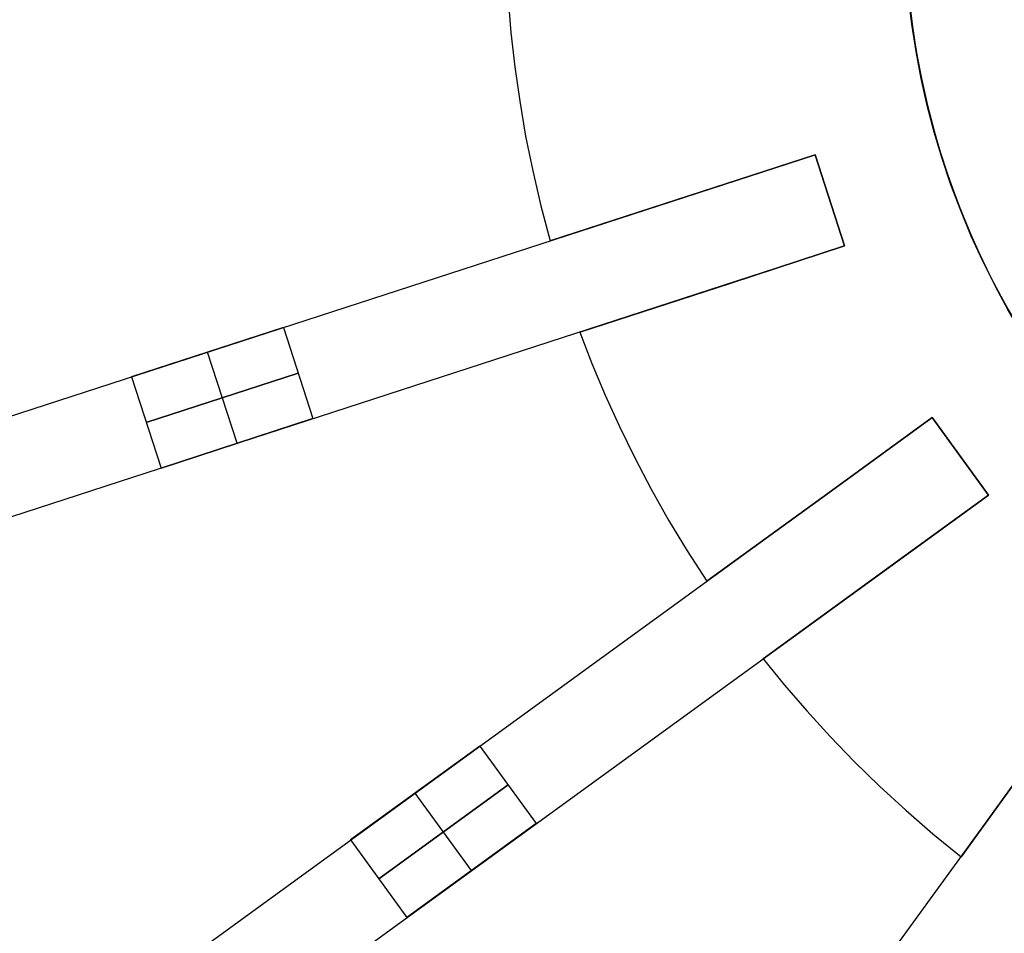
# Model space of a CAD drawing. Header units: millimetres. Extents: x 385 to 1075, y 1875 to 2565.
# Tile 4 of 21: x 519 to 642, y 2093 to 2207. Entities that reach past the tile are written whole.
import ezdxf

# ---------------------------------------------------------------- set-up
doc = ezdxf.new("R2010")
doc.units = ezdxf.units.MM

msp = doc.modelspace()

# ---------------------------------------------------------------- linework, layer by layer
at = {"extrusion": (5e-05, -7.91922e-06, 1)}
msp.add_lwpolyline([(634.91, 2250.9), (633.9, 2247.6), (633, 2244.26), (632.22, 2240.89), (631.56, 2237.5), (631.01, 2234.09), (630.58, 2230.66), (630.27, 2227.22), (630.08, 2223.77), (630.01, 2220.31), (630.06, 2216.86), (630.23, 2213.41), (630.52, 2209.96), (630.92, 2206.53), (631.45, 2203.11), (632.09, 2199.72), (632.85, 2196.35), (633.72, 2193.01), (634.71, 2189.69), (635.82, 2186.42), (637.03, 2183.19), (638.36, 2180), (639.8, 2176.85), (641.34, 2173.76), (642.99, 2170.73), (644.75, 2167.75), (646.6, 2164.83), (648.56, 2161.98), (650.61, 2159.21), (652.76, 2156.5), (655, 2153.87), (657.33, 2151.31), (659.75, 2148.84), (662.25, 2146.46), (664.83, 2144.16), (667.49, 2141.96), (670.22, 2139.84), (673.03, 2137.82), (675.9, 2135.9), (678.84, 2134.08), (681.84, 2132.37), (684.89, 2130.76), (688, 2129.25), (691.16, 2127.85), (694.37, 2126.57), (697.62, 2125.39), (700.91, 2124.33), (704.23, 2123.38), (707.59, 2122.55), (710.97, 2121.83), (714.37, 2121.23), (717.79, 2120.75), (721.23, 2120.38), (724.67, 2120.14), (728.13, 2120.02), (731.58, 2120.01), (735.04, 2120.12), (738.48, 2120.36), (741.92, 2120.71), (745.35, 2121.18), (748.75, 2121.77), (752.13, 2122.48), (755.49, 2123.3), (758.82, 2124.24), (762.11, 2125.29), (765.36, 2126.45), (768.57, 2127.73), (771.74, 2129.12), (774.85, 2130.61), (777.91, 2132.22), (780.92, 2133.92), (783.86, 2135.73), (786.74, 2137.64), (789.55, 2139.65), (792.29, 2141.76), (794.96, 2143.96), (797.55, 2146.25), (800.05, 2148.62), (802.48, 2151.09), (804.82, 2153.63), (807.06, 2156.26), (809.22, 2158.96), (811.28, 2161.73), (813.25, 2164.57), (815.11, 2167.48), (816.88, 2170.45), (818.54, 2173.48), (820.09, 2176.57), (821.54, 2179.71), (822.87, 2182.89), (824.1, 2186.12), (825.21, 2189.4), (826.21, 2192.7), (827.1, 2196.04), (827.87, 2199.41), (828.52, 2202.81), (829.06, 2206.22), (829.48, 2209.65), (829.77, 2213.09), (829.95, 2216.54), (830.01, 2220)], dxfattribs=at)
at = {"extrusion": (-5e-05, 7.91922e-06, 1)}
msp.add_lwpolyline([(829.99, 2220), (829.93, 2216.55), (829.75, 2213.1), (829.45, 2209.65), (829.03, 2206.22), (828.5, 2202.81), (827.85, 2199.42), (827.08, 2196.05), (826.19, 2192.71), (825.19, 2189.4), (824.08, 2186.13), (822.85, 2182.9), (821.51, 2179.71), (820.07, 2176.57), (818.51, 2173.49), (816.85, 2170.46), (815.09, 2167.48), (813.22, 2164.58), (811.26, 2161.73), (809.2, 2158.96), (807.04, 2156.26), (804.79, 2153.64), (802.45, 2151.09), (800.03, 2148.63), (797.52, 2146.25), (794.93, 2143.96), (792.27, 2141.76), (789.53, 2139.66), (786.72, 2137.65), (783.84, 2135.74), (780.89, 2133.93), (777.89, 2132.22), (774.83, 2130.62), (771.71, 2129.12), (768.55, 2127.73), (765.34, 2126.46), (762.08, 2125.29), (758.79, 2124.24), (755.47, 2123.3), (752.11, 2122.48), (748.73, 2121.77), (745.32, 2121.18), (741.9, 2120.71), (738.46, 2120.36), (735.01, 2120.13), (731.56, 2120.01), (728.1, 2120.02), (724.65, 2120.14), (721.2, 2120.39), (717.77, 2120.75), (714.34, 2121.23), (710.94, 2121.83), (707.56, 2122.55), (704.21, 2123.38), (700.88, 2124.33), (697.6, 2125.39), (694.35, 2126.57), (691.14, 2127.86), (687.98, 2129.25), (684.87, 2130.76), (681.81, 2132.37), (678.81, 2134.09), (675.88, 2135.91), (673, 2137.83), (670.2, 2139.85), (667.46, 2141.96), (664.81, 2144.17), (662.22, 2146.46), (659.72, 2148.85), (657.31, 2151.32), (654.98, 2153.87), (652.74, 2156.5), (650.59, 2159.21), (648.54, 2161.99), (646.58, 2164.84), (644.72, 2167.75), (642.97, 2170.73), (641.32, 2173.77), (639.78, 2176.86), (638.34, 2180), (637.01, 2183.19), (635.79, 2186.42), (634.69, 2189.7), (633.7, 2193.01), (632.83, 2196.35), (632.07, 2199.72), (631.42, 2203.12), (630.9, 2206.53), (630.49, 2209.97), (630.21, 2213.41), (630.04, 2216.86), (629.99, 2220.32), (630.06, 2223.77), (630.25, 2227.22), (630.56, 2230.66), (630.99, 2234.09), (631.53, 2237.5), (632.2, 2240.9), (632.98, 2244.26), (633.87, 2247.6), (634.88, 2250.9)], dxfattribs=at)
for points in [[(580.12, 2214), (580.35, 2209.77), (580.7, 2205.51), (581.18, 2201.21), (581.79, 2196.88), (582.54, 2192.53), (583.42, 2188.16), (584.44, 2183.78), (585.6, 2179.39)], [(580.12, 2214), (580.35, 2209.77), (580.7, 2205.51), (581.18, 2201.21), (581.79, 2196.88), (582.54, 2192.53), (583.42, 2188.16), (584.44, 2183.78), (585.6, 2179.39)], [(580.12, 2214), (580.35, 2209.77), (580.7, 2205.51), (581.18, 2201.21), (581.79, 2196.88), (582.54, 2192.53), (583.42, 2188.16), (584.44, 2183.78), (585.6, 2179.39)], [(580.12, 2214), (580.35, 2209.77), (580.7, 2205.51), (581.18, 2201.21), (581.79, 2196.88), (582.54, 2192.53), (583.42, 2188.16), (584.44, 2183.78), (585.6, 2179.39)], [(580.12, 2214), (580.35, 2209.77), (580.7, 2205.51), (581.18, 2201.21), (581.79, 2196.88), (582.54, 2192.53), (583.42, 2188.16), (584.44, 2183.78), (585.6, 2179.39)], [(580.12, 2214), (580.35, 2209.77), (580.7, 2205.51), (581.18, 2201.21), (581.79, 2196.88), (582.54, 2192.53), (583.42, 2188.16), (584.44, 2183.78), (585.6, 2179.39)], [(630.74, 2207.88), (631.22, 2204.44), (631.82, 2201.02), (632.53, 2197.63), (633.37, 2194.26), (634.32, 2190.92), (635.39, 2187.62), (636.57, 2184.35), (637.86, 2181.13), (639.27, 2177.96), (640.78, 2174.83), (642.4, 2171.76), (644.13, 2168.75)], [(400.03, 2119.1), (618.77, 2190.17)], [(618.77, 2190.17), (604.51, 2185.53)], [(604.51, 2185.53), (618.77, 2190.17)], [(618.77, 2190.17), (604.51, 2185.53)], [(604.51, 2185.53), (618.77, 2190.17)], [(622.48, 2178.76), (618.77, 2190.17)], [(618.77, 2190.17), (622.48, 2178.76)], [(618.77, 2190.17), (622.48, 2178.76)], [(618.77, 2190.17), (622.48, 2178.76)], [(622.48, 2178.76), (618.77, 2190.17)], [(604.51, 2185.53), (585.6, 2179.39)], [(585.6, 2179.39), (604.51, 2185.53)], [(604.51, 2185.53), (585.6, 2179.39)], [(585.6, 2179.39), (604.51, 2185.53)], [(403.74, 2107.68), (622.48, 2178.76)], [(608.22, 2174.12), (622.48, 2178.76)], [(622.48, 2178.76), (608.22, 2174.12)], [(608.22, 2174.12), (622.48, 2178.76)], [(622.48, 2178.76), (608.22, 2174.12)], [(589.31, 2167.98), (608.22, 2174.12)], [(608.22, 2174.12), (589.31, 2167.98)], [(589.31, 2167.98), (608.22, 2174.12)], [(608.22, 2174.12), (589.31, 2167.98)], [(552.2, 2168.54), (533.18, 2162.36)], [(533.18, 2162.36), (552.2, 2168.54)], [(552.2, 2168.54), (555.91, 2157.13)], [(552.2, 2168.54), (555.91, 2157.13)], [(589.31, 2167.98), (590.83, 2164.03), (592.49, 2160.08), (594.27, 2156.14), (596.19, 2152.22), (598.24, 2148.31), (600.43, 2144.42), (602.76, 2140.57), (605.22, 2136.76)], [(589.31, 2167.98), (590.83, 2164.03), (592.49, 2160.08), (594.27, 2156.14), (596.19, 2152.22), (598.24, 2148.31), (600.43, 2144.42), (602.76, 2140.57), (605.22, 2136.76)], [(589.31, 2167.98), (590.83, 2164.03), (592.49, 2160.08), (594.27, 2156.14), (596.19, 2152.22), (598.24, 2148.31), (600.43, 2144.42), (602.76, 2140.57), (605.22, 2136.76)], [(589.31, 2167.98), (590.83, 2164.03), (592.49, 2160.08), (594.27, 2156.14), (596.19, 2152.22), (598.24, 2148.31), (600.43, 2144.42), (602.76, 2140.57), (605.22, 2136.76)], [(589.31, 2167.98), (590.83, 2164.03), (592.49, 2160.08), (594.27, 2156.14), (596.19, 2152.22), (598.24, 2148.31), (600.43, 2144.42), (602.76, 2140.57), (605.22, 2136.76)], [(589.31, 2167.98), (590.83, 2164.03), (592.49, 2160.08), (594.27, 2156.14), (596.19, 2152.22), (598.24, 2148.31), (600.43, 2144.42), (602.76, 2140.57), (605.22, 2136.76)], [(546.4, 2154.04), (542.69, 2165.45)], [(546.4, 2154.04), (542.69, 2165.45)], [(535.03, 2156.65), (554.05, 2162.83)], [(554.05, 2162.83), (535.03, 2156.65)], [(533.18, 2162.36), (536.89, 2150.95)], [(533.18, 2162.36), (536.89, 2150.95)], [(447.36, 2022.07), (633.44, 2157.26)], [(536.89, 2150.95), (555.91, 2157.13)], [(555.91, 2157.13), (536.89, 2150.95)], [(633.44, 2157.26), (621.3, 2148.44)], [(621.3, 2148.44), (633.44, 2157.26)], [(633.44, 2157.26), (621.3, 2148.44)], [(621.3, 2148.44), (633.44, 2157.26)], [(640.49, 2147.55), (633.44, 2157.26)], [(633.44, 2157.26), (640.49, 2147.55)], [(633.44, 2157.26), (640.49, 2147.55)], [(633.44, 2157.26), (640.49, 2147.55)], [(640.49, 2147.55), (633.44, 2157.26)], [(621.3, 2148.44), (605.22, 2136.76)], [(605.22, 2136.76), (621.3, 2148.44)], [(621.3, 2148.44), (605.22, 2136.76)], [(605.22, 2136.76), (621.3, 2148.44)], [(454.42, 2012.36), (640.49, 2147.55)], [(628.35, 2138.73), (640.49, 2147.55)], [(640.49, 2147.55), (628.35, 2138.73)], [(628.35, 2138.73), (640.49, 2147.55)], [(640.49, 2147.55), (628.35, 2138.73)], [(612.27, 2127.05), (628.35, 2138.73)], [(628.35, 2138.73), (612.27, 2127.05)], [(612.27, 2127.05), (628.35, 2138.73)], [(628.35, 2138.73), (612.27, 2127.05)], [(522.36, 1944.42), (657.55, 2130.49)], [(612.27, 2127.05), (614.94, 2123.77), (617.73, 2120.52), (620.65, 2117.33), (623.68, 2114.18), (626.84, 2111.1), (630.13, 2108.08), (633.53, 2105.14), (637.05, 2102.27)], [(612.27, 2127.05), (614.94, 2123.77), (617.73, 2120.52), (620.65, 2117.33), (623.68, 2114.18), (626.84, 2111.1), (630.13, 2108.08), (633.53, 2105.14), (637.05, 2102.27)], [(612.27, 2127.05), (614.94, 2123.77), (617.73, 2120.52), (620.65, 2117.33), (623.68, 2114.18), (626.84, 2111.1), (630.13, 2108.08), (633.53, 2105.14), (637.05, 2102.27)], [(612.27, 2127.05), (614.94, 2123.77), (617.73, 2120.52), (620.65, 2117.33), (623.68, 2114.18), (626.84, 2111.1), (630.13, 2108.08), (633.53, 2105.14), (637.05, 2102.27)], [(612.27, 2127.05), (614.94, 2123.77), (617.73, 2120.52), (620.65, 2117.33), (623.68, 2114.18), (626.84, 2111.1), (630.13, 2108.08), (633.53, 2105.14), (637.05, 2102.27)], [(612.27, 2127.05), (614.94, 2123.77), (617.73, 2120.52), (620.65, 2117.33), (623.68, 2114.18), (626.84, 2111.1), (630.13, 2108.08), (633.53, 2105.14), (637.05, 2102.27)], [(648.73, 2118.35), (637.05, 2102.27)], [(637.05, 2102.27), (648.73, 2118.35)], [(648.73, 2118.35), (637.05, 2102.27)], [(637.05, 2102.27), (648.73, 2118.35)], [(576.81, 2116.11), (560.62, 2104.36)], [(560.62, 2104.36), (576.81, 2116.11)], [(576.81, 2116.11), (583.86, 2106.41)], [(576.81, 2116.11), (583.86, 2106.41)], [(564.15, 2099.5), (580.33, 2111.26)], [(580.33, 2111.26), (564.15, 2099.5)], [(575.77, 2100.53), (568.71, 2110.24)], [(575.77, 2100.53), (568.71, 2110.24)], [(567.68, 2094.65), (583.86, 2106.41)], [(583.86, 2106.41), (567.68, 2094.65)], [(560.62, 2104.36), (567.68, 2094.65)], [(560.62, 2104.36), (567.68, 2094.65)]]:
    msp.add_lwpolyline(points)
at = {"extrusion": (-0.309017, 0.951057, -2.9852e-14)}
msp.add_lwpolyline([(-1265.29, 0), (-1265.25, 2.39), (-1265.13, 4.78), (-1264.92, 7.16), (-1264.64, 9.53), (-1264.27, 11.89), (-1263.82, 14.24), (-1263.3, 16.57), (-1262.69, 18.89), (-1262.01, 21.18), (-1261.25, 23.44), (-1260.41, 25.68), (-1259.49, 27.89), (-1258.5, 30.06), (-1257.44, 32.2), (-1256.31, 34.31), (-1255.1, 36.37), (-1253.82, 38.39), (-1252.48, 40.37), (-1251.07, 42.3), (-1249.59, 44.18), (-1248.05, 46), (-1246.45, 47.78), (-1244.79, 49.5), (-1243.07, 51.16), (-1241.29, 52.76), (-1239.47, 54.3), (-1237.59, 55.78), (-1235.66, 57.19), (-1233.68, 58.53), (-1231.66, 59.81), (-1229.6, 61.02), (-1227.49, 62.15), (-1225.35, 63.22), (-1223.18, 64.2), (-1220.97, 65.12), (-1218.73, 65.96), (-1216.47, 66.72), (-1214.17, 67.4), (-1211.86, 68.01), (-1209.53, 68.54), (-1207.18, 68.98), (-1204.82, 69.35), (-1202.45, 69.63), (-1200.07, 69.84), (-1197.68, 69.96), (-1195.29, 70)], dxfattribs=at)
at = {"extrusion": (-0.309017, 0.951057, -1.49168e-15)}
msp.add_lwpolyline([(-1265.29, -244), (-1265.25, -246.39), (-1265.13, -248.78), (-1264.92, -251.16), (-1264.64, -253.53), (-1264.27, -255.89), (-1263.82, -258.24), (-1263.3, -260.57), (-1262.69, -262.89), (-1262.01, -265.18), (-1261.25, -267.44), (-1260.41, -269.68), (-1259.49, -271.89), (-1258.5, -274.06), (-1257.44, -276.2), (-1256.31, -278.31), (-1255.1, -280.37), (-1253.82, -282.39), (-1252.48, -284.37), (-1251.07, -286.3), (-1249.59, -288.18), (-1248.05, -290), (-1246.45, -291.78), (-1244.79, -293.5), (-1243.07, -295.16), (-1241.29, -296.76), (-1239.47, -298.3), (-1237.59, -299.78), (-1235.66, -301.19), (-1233.68, -302.53), (-1231.66, -303.81), (-1229.6, -305.02), (-1227.49, -306.15), (-1225.35, -307.22), (-1223.18, -308.2), (-1220.97, -309.12), (-1218.73, -309.96), (-1216.47, -310.72), (-1214.17, -311.4), (-1211.86, -312.01), (-1209.53, -312.54), (-1207.18, -312.98), (-1204.82, -313.35), (-1202.45, -313.63), (-1200.07, -313.84), (-1197.68, -313.96), (-1195.29, -314)], dxfattribs=at)
at = {"extrusion": (1, 0, 0)}
for points in [[(2190.17, -232), (2190.17, -12)], [(2184.46, -12), (2184.46, -232)], [(2179.39, -244), (2179.39, -232)], [(2179.39, -12), (2179.39, 0)], [(2178.76, -12), (2178.76, -232)], [(2167.98, -232), (2167.98, -244)], [(2167.98, -12), (2167.98, 0)], [(2157.26, -232), (2157.26, -12)], [(2152.4, -12), (2152.4, -232)], [(2147.55, -12), (2147.55, -232)], [(2136.76, -244), (2136.76, -232)], [(2136.76, -12), (2136.76, 0)], [(2127.05, -244), (2127.05, -232)], [(2127.05, -12), (2127.05, 0)], [(2102.27, -244), (2102.27, -232)], [(2102.27, -12), (2102.27, 0)]]:
    msp.add_lwpolyline(points, dxfattribs=at)
at = {"extrusion": (-0.309017, 0.951057, -6.50302e-15)}
msp.add_lwpolyline([(-1195.29, 70), (-1197.68, 69.96), (-1200.07, 69.84), (-1202.45, 69.63), (-1204.82, 69.35), (-1207.18, 68.98), (-1209.53, 68.54), (-1211.86, 68.01), (-1214.17, 67.4), (-1216.47, 66.72), (-1218.73, 65.96), (-1220.97, 65.12), (-1223.18, 64.2), (-1225.35, 63.22), (-1227.49, 62.15), (-1229.6, 61.02), (-1231.66, 59.81), (-1233.68, 58.53), (-1235.66, 57.19), (-1237.59, 55.78), (-1239.47, 54.3), (-1241.29, 52.76), (-1243.07, 51.16), (-1244.79, 49.5), (-1246.45, 47.78), (-1248.05, 46), (-1249.59, 44.18), (-1251.07, 42.3), (-1252.48, 40.37), (-1253.82, 38.39), (-1255.1, 36.37), (-1256.31, 34.31), (-1257.44, 32.2), (-1258.5, 30.06), (-1259.49, 27.89), (-1260.41, 25.68), (-1261.25, 23.44), (-1262.01, 21.18), (-1262.69, 18.89), (-1263.3, 16.57), (-1263.82, 14.24), (-1264.27, 11.89), (-1264.64, 9.53), (-1264.92, 7.16), (-1265.13, 4.78), (-1265.25, 2.39), (-1265.29, 0)], dxfattribs=at)
at = {"extrusion": (-0.309017, 0.951057, -4.04494e-15)}
msp.add_lwpolyline([(-1265.29, -244), (-1265.25, -246.39), (-1265.13, -248.78), (-1264.92, -251.16), (-1264.64, -253.53), (-1264.27, -255.89), (-1263.82, -258.24), (-1263.3, -260.57), (-1262.69, -262.89), (-1262.01, -265.18), (-1261.25, -267.44), (-1260.41, -269.68), (-1259.49, -271.89), (-1258.5, -274.06), (-1257.44, -276.2), (-1256.31, -278.31), (-1255.1, -280.37), (-1253.82, -282.39), (-1252.48, -284.37), (-1251.07, -286.3), (-1249.59, -288.18), (-1248.05, -290), (-1246.45, -291.78), (-1244.79, -293.5), (-1243.07, -295.16), (-1241.29, -296.76), (-1239.47, -298.3), (-1237.59, -299.78), (-1235.66, -301.19), (-1233.68, -302.53), (-1231.66, -303.81), (-1229.6, -305.02), (-1227.49, -306.15), (-1225.35, -307.22), (-1223.18, -308.2), (-1220.97, -309.12), (-1218.73, -309.96), (-1216.47, -310.72), (-1214.17, -311.4), (-1211.86, -312.01), (-1209.53, -312.54), (-1207.18, -312.98), (-1204.82, -313.35), (-1202.45, -313.63), (-1200.07, -313.84), (-1197.68, -313.96), (-1195.29, -314)], dxfattribs=at)
at = {"extrusion": (-0.309017, 0.951057, -2.17845e-15)}
msp.add_lwpolyline([(-1195.29, 70), (-1197.68, 69.96), (-1200.07, 69.84), (-1202.45, 69.63), (-1204.82, 69.35), (-1207.18, 68.98), (-1209.53, 68.54), (-1211.86, 68.01), (-1214.17, 67.4), (-1216.47, 66.72), (-1218.73, 65.96), (-1220.97, 65.12), (-1223.18, 64.2), (-1225.35, 63.22), (-1227.49, 62.15), (-1229.6, 61.02), (-1231.66, 59.81), (-1233.68, 58.53), (-1235.66, 57.19), (-1237.59, 55.78), (-1239.47, 54.3), (-1241.29, 52.76), (-1243.07, 51.16), (-1244.79, 49.5), (-1246.45, 47.78), (-1248.05, 46), (-1249.59, 44.18), (-1251.07, 42.3), (-1252.48, 40.37), (-1253.82, 38.39), (-1255.1, 36.37), (-1256.31, 34.31), (-1257.44, 32.2), (-1258.5, 30.06), (-1259.49, 27.89), (-1260.41, 25.68), (-1261.25, 23.44), (-1262.01, 21.18), (-1262.69, 18.89), (-1263.3, 16.57), (-1263.82, 14.24), (-1264.27, 11.89), (-1264.64, 9.53), (-1264.92, 7.16), (-1265.13, 4.78), (-1265.25, 2.39), (-1265.29, 0)], dxfattribs=at)
at = {"extrusion": (-0.309017, 0.951057, 1.21937e-14)}
msp.add_lwpolyline([(-1265.29, -244), (-1265.25, -246.39), (-1265.13, -248.78), (-1264.92, -251.16), (-1264.64, -253.53), (-1264.27, -255.89), (-1263.82, -258.24), (-1263.3, -260.57), (-1262.69, -262.89), (-1262.01, -265.18), (-1261.25, -267.44), (-1260.41, -269.68), (-1259.49, -271.89), (-1258.5, -274.06), (-1257.44, -276.2), (-1256.31, -278.31), (-1255.1, -280.37), (-1253.82, -282.39), (-1252.48, -284.37), (-1251.07, -286.3), (-1249.59, -288.18), (-1248.05, -290), (-1246.45, -291.78), (-1244.79, -293.5), (-1243.07, -295.16), (-1241.29, -296.76), (-1239.47, -298.3), (-1237.59, -299.78), (-1235.66, -301.19), (-1233.68, -302.53), (-1231.66, -303.81), (-1229.6, -305.02), (-1227.49, -306.15), (-1225.35, -307.22), (-1223.18, -308.2), (-1220.97, -309.12), (-1218.73, -309.96), (-1216.47, -310.72), (-1214.17, -311.4), (-1211.86, -312.01), (-1209.53, -312.54), (-1207.18, -312.98), (-1204.82, -313.35), (-1202.45, -313.63), (-1200.07, -313.84), (-1197.68, -313.96), (-1195.29, -314)], dxfattribs=at)
at = {"extrusion": (-0.309017, 0.951057, 5.13954e-16)}
msp.add_lwpolyline([(-1175.29, 70), (-1170.51, 69.92), (-1165.74, 69.67), (-1160.97, 69.27), (-1156.23, 68.7), (-1151.5, 67.96), (-1146.81, 67.07), (-1142.14, 66.02), (-1137.52, 64.81), (-1132.94, 63.44), (-1128.41, 61.92), (-1123.93, 60.24), (-1119.51, 58.41), (-1115.16, 56.43), (-1110.88, 54.3), (-1106.67, 52.03), (-1102.55, 49.62), (-1098.51, 47.07), (-1094.55, 44.38), (-1090.7, 41.55), (-1086.94, 38.6), (-1083.28, 35.52), (-1079.73, 32.32), (-1076.29, 28.99), (-1072.97, 25.56), (-1069.77, 22.01), (-1066.69, 18.35), (-1063.74, 14.59), (-1060.91, 10.74), (-1058.22, 6.78), (-1055.67, 2.74), (-1053.26, -1.38), (-1050.99, -5.59), (-1048.86, -9.87), (-1046.88, -14.22), (-1045.05, -18.64), (-1043.37, -23.12), (-1041.85, -27.65), (-1040.48, -32.23), (-1039.27, -36.85), (-1038.22, -41.52), (-1037.32, -46.21), (-1036.59, -50.94), (-1036.02, -55.68), (-1035.62, -60.45), (-1035.37, -65.22), (-1035.29, -70)], dxfattribs=at)
at = {"extrusion": (-0.309017, 0.951057, 2.2838e-15)}
msp.add_lwpolyline([(-1035.29, -174), (-1035.37, -178.78), (-1035.62, -183.55), (-1036.02, -188.32), (-1036.59, -193.06), (-1037.32, -197.79), (-1038.22, -202.48), (-1039.27, -207.15), (-1040.48, -211.77), (-1041.85, -216.35), (-1043.37, -220.88), (-1045.05, -225.36), (-1046.88, -229.78), (-1048.86, -234.13), (-1050.99, -238.41), (-1053.26, -242.62), (-1055.67, -246.74), (-1058.22, -250.78), (-1060.91, -254.74), (-1063.74, -258.59), (-1066.69, -262.35), (-1069.77, -266.01), (-1072.97, -269.56), (-1076.29, -272.99), (-1079.73, -276.32), (-1083.28, -279.52), (-1086.94, -282.6), (-1090.7, -285.55), (-1094.55, -288.38), (-1098.51, -291.07), (-1102.55, -293.62), (-1106.67, -296.03), (-1110.88, -298.3), (-1115.16, -300.43), (-1119.51, -302.41), (-1123.93, -304.24), (-1128.41, -305.92), (-1132.94, -307.44), (-1137.52, -308.81), (-1142.14, -310.02), (-1146.81, -311.07), (-1151.5, -311.96), (-1156.23, -312.7), (-1160.97, -313.27), (-1165.74, -313.67), (-1170.51, -313.92), (-1175.29, -314)], dxfattribs=at)
at = {"extrusion": (-0.309017, 0.951057, 5.75523e-16)}
msp.add_lwpolyline([(-1035.29, -70), (-1035.37, -65.22), (-1035.62, -60.45), (-1036.02, -55.68), (-1036.59, -50.94), (-1037.32, -46.21), (-1038.22, -41.52), (-1039.27, -36.85), (-1040.48, -32.23), (-1041.85, -27.65), (-1043.37, -23.12), (-1045.05, -18.64), (-1046.88, -14.22), (-1048.86, -9.87), (-1050.99, -5.59), (-1053.26, -1.38), (-1055.67, 2.74), (-1058.22, 6.78), (-1060.91, 10.74), (-1063.74, 14.59), (-1066.69, 18.35), (-1069.77, 22.01), (-1072.97, 25.56), (-1076.29, 28.99), (-1079.73, 32.32), (-1083.28, 35.52), (-1086.94, 38.6), (-1090.7, 41.55), (-1094.55, 44.38), (-1098.51, 47.07), (-1102.55, 49.62), (-1106.67, 52.03), (-1110.88, 54.3), (-1115.16, 56.43), (-1119.51, 58.41), (-1123.93, 60.24), (-1128.41, 61.92), (-1132.94, 63.44), (-1137.52, 64.81), (-1142.14, 66.02), (-1146.81, 67.07), (-1151.5, 67.96), (-1156.23, 68.7), (-1160.97, 69.27), (-1165.74, 69.67), (-1170.51, 69.92), (-1175.29, 70)], dxfattribs=at)
at = {"extrusion": (-0.309017, 0.951057, -9.11176e-16)}
msp.add_lwpolyline([(-1175.29, -314), (-1170.51, -313.92), (-1165.74, -313.67), (-1160.97, -313.27), (-1156.23, -312.7), (-1151.5, -311.96), (-1146.81, -311.07), (-1142.14, -310.02), (-1137.52, -308.81), (-1132.94, -307.44), (-1128.41, -305.92), (-1123.93, -304.24), (-1119.51, -302.41), (-1115.16, -300.43), (-1110.88, -298.3), (-1106.67, -296.03), (-1102.55, -293.62), (-1098.51, -291.07), (-1094.55, -288.38), (-1090.7, -285.55), (-1086.94, -282.6), (-1083.28, -279.52), (-1079.73, -276.32), (-1076.29, -272.99), (-1072.97, -269.56), (-1069.77, -266.01), (-1066.69, -262.35), (-1063.74, -258.59), (-1060.91, -254.74), (-1058.22, -250.78), (-1055.67, -246.74), (-1053.26, -242.62), (-1050.99, -238.41), (-1048.86, -234.13), (-1046.88, -229.78), (-1045.05, -225.36), (-1043.37, -220.88), (-1041.85, -216.35), (-1040.48, -211.77), (-1039.27, -207.15), (-1038.22, -202.48), (-1037.32, -197.79), (-1036.59, -193.06), (-1036.02, -188.32), (-1035.62, -183.55), (-1035.37, -178.78), (-1035.29, -174)], dxfattribs=at)
at = {"extrusion": (-0.587785, 0.809017, -3.77191e-15)}
msp.add_lwpolyline([(-1780.47, 0), (-1780.42, 2.39), (-1780.3, 4.78), (-1780.1, 7.16), (-1779.81, 9.53), (-1779.45, 11.89), (-1779, 14.24), (-1778.48, 16.57), (-1777.87, 18.89), (-1777.19, 21.18), (-1776.42, 23.44), (-1775.59, 25.68), (-1774.67, 27.89), (-1773.68, 30.06), (-1772.62, 32.2), (-1771.48, 34.31), (-1770.28, 36.37), (-1769, 38.39), (-1767.65, 40.37), (-1766.24, 42.3), (-1764.77, 44.18), (-1763.23, 46), (-1761.62, 47.78), (-1759.96, 49.5), (-1758.24, 51.16), (-1756.47, 52.76), (-1754.64, 54.3), (-1752.76, 55.78), (-1750.83, 57.19), (-1748.86, 58.53), (-1746.84, 59.81), (-1744.77, 61.02), (-1742.67, 62.15), (-1740.53, 63.22), (-1738.35, 64.2), (-1736.15, 65.12), (-1733.91, 65.96), (-1731.64, 66.72), (-1729.35, 67.4), (-1727.04, 68.01), (-1724.71, 68.54), (-1722.36, 68.98), (-1720, 69.35), (-1717.62, 69.63), (-1715.24, 69.84), (-1712.86, 69.96), (-1710.47, 70)], dxfattribs=at)
at = {"extrusion": (-0.587785, 0.809017, 4.44407e-15)}
msp.add_lwpolyline([(-1780.47, -244), (-1780.42, -246.39), (-1780.3, -248.78), (-1780.1, -251.16), (-1779.81, -253.53), (-1779.45, -255.89), (-1779, -258.24), (-1778.48, -260.57), (-1777.87, -262.89), (-1777.19, -265.18), (-1776.42, -267.44), (-1775.59, -269.68), (-1774.67, -271.89), (-1773.68, -274.06), (-1772.62, -276.2), (-1771.48, -278.31), (-1770.28, -280.37), (-1769, -282.39), (-1767.65, -284.37), (-1766.24, -286.3), (-1764.77, -288.18), (-1763.23, -290), (-1761.62, -291.78), (-1759.96, -293.5), (-1758.24, -295.16), (-1756.47, -296.76), (-1754.64, -298.3), (-1752.76, -299.78), (-1750.83, -301.19), (-1748.86, -302.53), (-1746.84, -303.81), (-1744.77, -305.02), (-1742.67, -306.15), (-1740.53, -307.22), (-1738.35, -308.2), (-1736.15, -309.12), (-1733.91, -309.96), (-1731.64, -310.72), (-1729.35, -311.4), (-1727.04, -312.01), (-1724.71, -312.54), (-1722.36, -312.98), (-1720, -313.35), (-1717.62, -313.63), (-1715.24, -313.84), (-1712.86, -313.96), (-1710.47, -314)], dxfattribs=at)
at = {"extrusion": (-0.587785, 0.809017, -3.29556e-15)}
msp.add_lwpolyline([(-1710.47, 70), (-1712.86, 69.96), (-1715.24, 69.84), (-1717.62, 69.63), (-1720, 69.35), (-1722.36, 68.98), (-1724.71, 68.54), (-1727.04, 68.01), (-1729.35, 67.4), (-1731.64, 66.72), (-1733.91, 65.96), (-1736.15, 65.12), (-1738.35, 64.2), (-1740.53, 63.22), (-1742.67, 62.15), (-1744.77, 61.02), (-1746.84, 59.81), (-1748.86, 58.53), (-1750.83, 57.19), (-1752.76, 55.78), (-1754.64, 54.3), (-1756.47, 52.76), (-1758.24, 51.16), (-1759.96, 49.5), (-1761.62, 47.78), (-1763.23, 46), (-1764.77, 44.18), (-1766.24, 42.3), (-1767.65, 40.37), (-1769, 38.39), (-1770.28, 36.37), (-1771.48, 34.31), (-1772.62, 32.2), (-1773.68, 30.06), (-1774.67, 27.89), (-1775.59, 25.68), (-1776.42, 23.44), (-1777.19, 21.18), (-1777.87, 18.89), (-1778.48, 16.57), (-1779, 14.24), (-1779.45, 11.89), (-1779.81, 9.53), (-1780.1, 7.16), (-1780.3, 4.78), (-1780.42, 2.39), (-1780.47, 0)], dxfattribs=at)
at = {"extrusion": (-0.587785, 0.809017, 3.67963e-15)}
msp.add_lwpolyline([(-1780.47, -244), (-1780.42, -246.39), (-1780.3, -248.78), (-1780.1, -251.16), (-1779.81, -253.53), (-1779.45, -255.89), (-1779, -258.24), (-1778.48, -260.57), (-1777.87, -262.89), (-1777.19, -265.18), (-1776.42, -267.44), (-1775.59, -269.68), (-1774.67, -271.89), (-1773.68, -274.06), (-1772.62, -276.2), (-1771.48, -278.31), (-1770.28, -280.37), (-1769, -282.39), (-1767.65, -284.37), (-1766.24, -286.3), (-1764.77, -288.18), (-1763.23, -290), (-1761.62, -291.78), (-1759.96, -293.5), (-1758.24, -295.16), (-1756.47, -296.76), (-1754.64, -298.3), (-1752.76, -299.78), (-1750.83, -301.19), (-1748.86, -302.53), (-1746.84, -303.81), (-1744.77, -305.02), (-1742.67, -306.15), (-1740.53, -307.22), (-1738.35, -308.2), (-1736.15, -309.12), (-1733.91, -309.96), (-1731.64, -310.72), (-1729.35, -311.4), (-1727.04, -312.01), (-1724.71, -312.54), (-1722.36, -312.98), (-1720, -313.35), (-1717.62, -313.63), (-1715.24, -313.84), (-1712.86, -313.96), (-1710.47, -314)], dxfattribs=at)
at = {"extrusion": (-0.309017, 0.951057, 3.04747e-15)}
msp.add_lwpolyline([(-1035.29, -70), (-1035.37, -65.22), (-1035.62, -60.45), (-1036.02, -55.68), (-1036.59, -50.94), (-1037.32, -46.21), (-1038.22, -41.52), (-1039.27, -36.85), (-1040.48, -32.23), (-1041.85, -27.65), (-1043.37, -23.12), (-1045.05, -18.64), (-1046.88, -14.22), (-1048.86, -9.87), (-1050.99, -5.59), (-1053.26, -1.38), (-1055.67, 2.74), (-1058.22, 6.78), (-1060.91, 10.74), (-1063.74, 14.59), (-1066.69, 18.35), (-1069.77, 22.01), (-1072.97, 25.56), (-1076.29, 28.99), (-1079.73, 32.32), (-1083.28, 35.52), (-1086.94, 38.6), (-1090.7, 41.55), (-1094.55, 44.38), (-1098.51, 47.07), (-1102.55, 49.62), (-1106.67, 52.03), (-1110.88, 54.3), (-1115.16, 56.43), (-1119.51, 58.41), (-1123.93, 60.24), (-1128.41, 61.92), (-1132.94, 63.44), (-1137.52, 64.81), (-1142.14, 66.02), (-1146.81, 67.07), (-1151.5, 67.96), (-1156.23, 68.7), (-1160.97, 69.27), (-1165.74, 69.67), (-1170.51, 69.92), (-1175.29, 70)], dxfattribs=at)
at = {"extrusion": (-0.309017, 0.951057, -2.87591e-15)}
msp.add_lwpolyline([(-1175.29, -314), (-1170.51, -313.92), (-1165.74, -313.67), (-1160.97, -313.27), (-1156.23, -312.7), (-1151.5, -311.96), (-1146.81, -311.07), (-1142.14, -310.02), (-1137.52, -308.81), (-1132.94, -307.44), (-1128.41, -305.92), (-1123.93, -304.24), (-1119.51, -302.41), (-1115.16, -300.43), (-1110.88, -298.3), (-1106.67, -296.03), (-1102.55, -293.62), (-1098.51, -291.07), (-1094.55, -288.38), (-1090.7, -285.55), (-1086.94, -282.6), (-1083.28, -279.52), (-1079.73, -276.32), (-1076.29, -272.99), (-1072.97, -269.56), (-1069.77, -266.01), (-1066.69, -262.35), (-1063.74, -258.59), (-1060.91, -254.74), (-1058.22, -250.78), (-1055.67, -246.74), (-1053.26, -242.62), (-1050.99, -238.41), (-1048.86, -234.13), (-1046.88, -229.78), (-1045.05, -225.36), (-1043.37, -220.88), (-1041.85, -216.35), (-1040.48, -211.77), (-1039.27, -207.15), (-1038.22, -202.48), (-1037.32, -197.79), (-1036.59, -193.06), (-1036.02, -188.32), (-1035.62, -183.55), (-1035.37, -178.78), (-1035.29, -174)], dxfattribs=at)
at = {"extrusion": (-0.587785, 0.809017, -4.71951e-15)}
msp.add_lwpolyline([(-1710.47, 70), (-1712.86, 69.96), (-1715.24, 69.84), (-1717.62, 69.63), (-1720, 69.35), (-1722.36, 68.98), (-1724.71, 68.54), (-1727.04, 68.01), (-1729.35, 67.4), (-1731.64, 66.72), (-1733.91, 65.96), (-1736.15, 65.12), (-1738.35, 64.2), (-1740.53, 63.22), (-1742.67, 62.15), (-1744.77, 61.02), (-1746.84, 59.81), (-1748.86, 58.53), (-1750.83, 57.19), (-1752.76, 55.78), (-1754.64, 54.3), (-1756.47, 52.76), (-1758.24, 51.16), (-1759.96, 49.5), (-1761.62, 47.78), (-1763.23, 46), (-1764.77, 44.18), (-1766.24, 42.3), (-1767.65, 40.37), (-1769, 38.39), (-1770.28, 36.37), (-1771.48, 34.31), (-1772.62, 32.2), (-1773.68, 30.06), (-1774.67, 27.89), (-1775.59, 25.68), (-1776.42, 23.44), (-1777.19, 21.18), (-1777.87, 18.89), (-1778.48, 16.57), (-1779, 14.24), (-1779.45, 11.89), (-1779.81, 9.53), (-1780.1, 7.16), (-1780.3, 4.78), (-1780.42, 2.39), (-1780.47, 0)], dxfattribs=at)
at = {"extrusion": (-0.587785, 0.809017, 1.4453e-15)}
msp.add_lwpolyline([(-1780.47, -244), (-1780.42, -246.39), (-1780.3, -248.78), (-1780.1, -251.16), (-1779.81, -253.53), (-1779.45, -255.89), (-1779, -258.24), (-1778.48, -260.57), (-1777.87, -262.89), (-1777.19, -265.18), (-1776.42, -267.44), (-1775.59, -269.68), (-1774.67, -271.89), (-1773.68, -274.06), (-1772.62, -276.2), (-1771.48, -278.31), (-1770.28, -280.37), (-1769, -282.39), (-1767.65, -284.37), (-1766.24, -286.3), (-1764.77, -288.18), (-1763.23, -290), (-1761.62, -291.78), (-1759.96, -293.5), (-1758.24, -295.16), (-1756.47, -296.76), (-1754.64, -298.3), (-1752.76, -299.78), (-1750.83, -301.19), (-1748.86, -302.53), (-1746.84, -303.81), (-1744.77, -305.02), (-1742.67, -306.15), (-1740.53, -307.22), (-1738.35, -308.2), (-1736.15, -309.12), (-1733.91, -309.96), (-1731.64, -310.72), (-1729.35, -311.4), (-1727.04, -312.01), (-1724.71, -312.54), (-1722.36, -312.98), (-1720, -313.35), (-1717.62, -313.63), (-1715.24, -313.84), (-1712.86, -313.96), (-1710.47, -314)], dxfattribs=at)
at = {"extrusion": (0.809017, -0.587785, 7.31585e-16)}
msp.add_lwpolyline([(2110.1, 0), (2110.06, 2.39), (2109.94, 4.78), (2109.73, 7.16), (2109.45, 9.53), (2109.08, 11.89), (2108.64, 14.24), (2108.11, 16.57), (2107.51, 18.89), (2106.82, 21.18), (2106.06, 23.44), (2105.22, 25.68), (2104.31, 27.89), (2103.32, 30.06), (2102.25, 32.2), (2101.12, 34.31), (2099.91, 36.37), (2098.63, 38.39), (2097.29, 40.37), (2095.88, 42.3), (2094.4, 44.18), (2092.86, 46), (2091.26, 47.78), (2089.6, 49.5), (2087.88, 51.16), (2086.11, 52.76), (2084.28, 54.3), (2082.4, 55.78), (2080.47, 57.19), (2078.49, 58.53), (2076.47, 59.81), (2074.41, 61.02), (2072.31, 62.15), (2070.16, 63.22), (2067.99, 64.2), (2065.78, 65.12), (2063.54, 65.96), (2061.28, 66.72), (2058.99, 67.4), (2056.67, 68.01), (2054.34, 68.54), (2051.99, 68.98), (2049.63, 69.35), (2047.26, 69.63), (2044.88, 69.84), (2042.49, 69.96), (2040.1, 70)], dxfattribs=at)
at = {"extrusion": (0.809017, -0.587785, 2.43763e-15)}
msp.add_lwpolyline([(2110.1, -244), (2110.06, -246.39), (2109.94, -248.78), (2109.73, -251.16), (2109.45, -253.53), (2109.08, -255.89), (2108.64, -258.24), (2108.11, -260.57), (2107.51, -262.89), (2106.82, -265.18), (2106.06, -267.44), (2105.22, -269.68), (2104.31, -271.89), (2103.32, -274.06), (2102.25, -276.2), (2101.12, -278.31), (2099.91, -280.37), (2098.63, -282.39), (2097.29, -284.37), (2095.88, -286.3), (2094.4, -288.18), (2092.86, -290), (2091.26, -291.78), (2089.6, -293.5), (2087.88, -295.16), (2086.11, -296.76), (2084.28, -298.3), (2082.4, -299.78), (2080.47, -301.19), (2078.49, -302.53), (2076.47, -303.81), (2074.41, -305.02), (2072.31, -306.15), (2070.16, -307.22), (2067.99, -308.2), (2065.78, -309.12), (2063.54, -309.96), (2061.28, -310.72), (2058.99, -311.4), (2056.67, -312.01), (2054.34, -312.54), (2051.99, -312.98), (2049.63, -313.35), (2047.26, -313.63), (2044.88, -313.84), (2042.49, -313.96), (2040.1, -314)], dxfattribs=at)
at = {"extrusion": (0.809017, -0.587785, -2.31363e-15)}
msp.add_lwpolyline([(2040.1, 70), (2042.49, 69.96), (2044.88, 69.84), (2047.26, 69.63), (2049.63, 69.35), (2051.99, 68.98), (2054.34, 68.54), (2056.67, 68.01), (2058.99, 67.4), (2061.28, 66.72), (2063.54, 65.96), (2065.78, 65.12), (2067.99, 64.2), (2070.16, 63.22), (2072.31, 62.15), (2074.41, 61.02), (2076.47, 59.81), (2078.49, 58.53), (2080.47, 57.19), (2082.4, 55.78), (2084.28, 54.3), (2086.11, 52.76), (2087.88, 51.16), (2089.6, 49.5), (2091.26, 47.78), (2092.86, 46), (2094.4, 44.18), (2095.88, 42.3), (2097.29, 40.37), (2098.63, 38.39), (2099.91, 36.37), (2101.12, 34.31), (2102.25, 32.2), (2103.32, 30.06), (2104.31, 27.89), (2105.22, 25.68), (2106.06, 23.44), (2106.82, 21.18), (2107.51, 18.89), (2108.11, 16.57), (2108.64, 14.24), (2109.08, 11.89), (2109.45, 9.53), (2109.73, 7.16), (2109.94, 4.78), (2110.06, 2.39), (2110.1, 0)], dxfattribs=at)
at = {"extrusion": (0.809017, -0.587785, 4.05997e-15)}
msp.add_lwpolyline([(2110.1, -244), (2110.06, -246.39), (2109.94, -248.78), (2109.73, -251.16), (2109.45, -253.53), (2109.08, -255.89), (2108.64, -258.24), (2108.11, -260.57), (2107.51, -262.89), (2106.82, -265.18), (2106.06, -267.44), (2105.22, -269.68), (2104.31, -271.89), (2103.32, -274.06), (2102.25, -276.2), (2101.12, -278.31), (2099.91, -280.37), (2098.63, -282.39), (2097.29, -284.37), (2095.88, -286.3), (2094.4, -288.18), (2092.86, -290), (2091.26, -291.78), (2089.6, -293.5), (2087.88, -295.16), (2086.11, -296.76), (2084.28, -298.3), (2082.4, -299.78), (2080.47, -301.19), (2078.49, -302.53), (2076.47, -303.81), (2074.41, -305.02), (2072.31, -306.15), (2070.16, -307.22), (2067.99, -308.2), (2065.78, -309.12), (2063.54, -309.96), (2061.28, -310.72), (2058.99, -311.4), (2056.67, -312.01), (2054.34, -312.54), (2051.99, -312.98), (2049.63, -313.35), (2047.26, -313.63), (2044.88, -313.84), (2042.49, -313.96), (2040.1, -314)], dxfattribs=at)
at = {"extrusion": (0.809017, -0.587785, -8.04995e-15)}
msp.add_lwpolyline([(2040.1, 70), (2042.49, 69.96), (2044.88, 69.84), (2047.26, 69.63), (2049.63, 69.35), (2051.99, 68.98), (2054.34, 68.54), (2056.67, 68.01), (2058.99, 67.4), (2061.28, 66.72), (2063.54, 65.96), (2065.78, 65.12), (2067.99, 64.2), (2070.16, 63.22), (2072.31, 62.15), (2074.41, 61.02), (2076.47, 59.81), (2078.49, 58.53), (2080.47, 57.19), (2082.4, 55.78), (2084.28, 54.3), (2086.11, 52.76), (2087.88, 51.16), (2089.6, 49.5), (2091.26, 47.78), (2092.86, 46), (2094.4, 44.18), (2095.88, 42.3), (2097.29, 40.37), (2098.63, 38.39), (2099.91, 36.37), (2101.12, 34.31), (2102.25, 32.2), (2103.32, 30.06), (2104.31, 27.89), (2105.22, 25.68), (2106.06, 23.44), (2106.82, 21.18), (2107.51, 18.89), (2108.11, 16.57), (2108.64, 14.24), (2109.08, 11.89), (2109.45, 9.53), (2109.73, 7.16), (2109.94, 4.78), (2110.06, 2.39), (2110.1, 0)], dxfattribs=at)
at = {"extrusion": (0.809017, -0.587785, -6.99102e-16)}
msp.add_lwpolyline([(2110.1, -244), (2110.06, -246.39), (2109.94, -248.78), (2109.73, -251.16), (2109.45, -253.53), (2109.08, -255.89), (2108.64, -258.24), (2108.11, -260.57), (2107.51, -262.89), (2106.82, -265.18), (2106.06, -267.44), (2105.22, -269.68), (2104.31, -271.89), (2103.32, -274.06), (2102.25, -276.2), (2101.12, -278.31), (2099.91, -280.37), (2098.63, -282.39), (2097.29, -284.37), (2095.88, -286.3), (2094.4, -288.18), (2092.86, -290), (2091.26, -291.78), (2089.6, -293.5), (2087.88, -295.16), (2086.11, -296.76), (2084.28, -298.3), (2082.4, -299.78), (2080.47, -301.19), (2078.49, -302.53), (2076.47, -303.81), (2074.41, -305.02), (2072.31, -306.15), (2070.16, -307.22), (2067.99, -308.2), (2065.78, -309.12), (2063.54, -309.96), (2061.28, -310.72), (2058.99, -311.4), (2056.67, -312.01), (2054.34, -312.54), (2051.99, -312.98), (2049.63, -313.35), (2047.26, -313.63), (2044.88, -313.84), (2042.49, -313.96), (2040.1, -314)], dxfattribs=at)
at = {"extrusion": (-0.587785, 0.809017, -7.45779e-15)}
msp.add_lwpolyline([(-1690.47, 70), (-1685.69, 69.92), (-1680.91, 69.67), (-1676.15, 69.27), (-1671.4, 68.7), (-1666.68, 67.96), (-1661.98, 67.07), (-1657.32, 66.02), (-1652.69, 64.81), (-1648.11, 63.44), (-1643.58, 61.92), (-1639.11, 60.24), (-1634.69, 58.41), (-1630.34, 56.43), (-1626.06, 54.3), (-1621.85, 52.03), (-1617.72, 49.62), (-1613.68, 47.07), (-1609.73, 44.38), (-1605.87, 41.55), (-1602.11, 38.6), (-1598.46, 35.52), (-1594.91, 32.32), (-1591.47, 28.99), (-1588.15, 25.56), (-1584.95, 22.01), (-1581.87, 18.35), (-1578.91, 14.59), (-1576.09, 10.74), (-1573.4, 6.78), (-1570.85, 2.74), (-1568.43, -1.38), (-1566.16, -5.59), (-1564.04, -9.87), (-1562.06, -14.22), (-1560.23, -18.64), (-1558.55, -23.12), (-1557.03, -27.65), (-1555.66, -32.23), (-1554.45, -36.85), (-1553.39, -41.52), (-1552.5, -46.21), (-1551.77, -50.94), (-1551.2, -55.68), (-1550.79, -60.45), (-1550.55, -65.22), (-1550.47, -70)], dxfattribs=at)
at = {"extrusion": (-0.587785, 0.809017, -3.08431e-15)}
msp.add_lwpolyline([(-1550.47, -174), (-1550.55, -178.78), (-1550.79, -183.55), (-1551.2, -188.32), (-1551.77, -193.06), (-1552.5, -197.79), (-1553.39, -202.48), (-1554.45, -207.15), (-1555.66, -211.77), (-1557.03, -216.35), (-1558.55, -220.88), (-1560.23, -225.36), (-1562.06, -229.78), (-1564.04, -234.13), (-1566.16, -238.41), (-1568.43, -242.62), (-1570.85, -246.74), (-1573.4, -250.78), (-1576.09, -254.74), (-1578.91, -258.59), (-1581.87, -262.35), (-1584.95, -266.01), (-1588.15, -269.56), (-1591.47, -272.99), (-1594.91, -276.32), (-1598.46, -279.52), (-1602.11, -282.6), (-1605.87, -285.55), (-1609.73, -288.38), (-1613.68, -291.07), (-1617.72, -293.62), (-1621.85, -296.03), (-1626.06, -298.3), (-1630.34, -300.43), (-1634.69, -302.41), (-1639.11, -304.24), (-1643.58, -305.92), (-1648.11, -307.44), (-1652.69, -308.81), (-1657.32, -310.02), (-1661.98, -311.07), (-1666.68, -311.96), (-1671.4, -312.7), (-1676.15, -313.27), (-1680.91, -313.67), (-1685.69, -313.92), (-1690.47, -314)], dxfattribs=at)
at = {"extrusion": (-0.587785, 0.809017, 1.11827e-15)}
msp.add_lwpolyline([(-1550.47, -70), (-1550.55, -65.22), (-1550.79, -60.45), (-1551.2, -55.68), (-1551.77, -50.94), (-1552.5, -46.21), (-1553.39, -41.52), (-1554.45, -36.85), (-1555.66, -32.23), (-1557.03, -27.65), (-1558.55, -23.12), (-1560.23, -18.64), (-1562.06, -14.22), (-1564.04, -9.87), (-1566.16, -5.59), (-1568.43, -1.38), (-1570.85, 2.74), (-1573.4, 6.78), (-1576.09, 10.74), (-1578.91, 14.59), (-1581.87, 18.35), (-1584.95, 22.01), (-1588.15, 25.56), (-1591.47, 28.99), (-1594.91, 32.32), (-1598.46, 35.52), (-1602.11, 38.6), (-1605.87, 41.55), (-1609.73, 44.38), (-1613.68, 47.07), (-1617.72, 49.62), (-1621.85, 52.03), (-1626.06, 54.3), (-1630.34, 56.43), (-1634.69, 58.41), (-1639.11, 60.24), (-1643.58, 61.92), (-1648.11, 63.44), (-1652.69, 64.81), (-1657.32, 66.02), (-1661.98, 67.07), (-1666.68, 67.96), (-1671.4, 68.7), (-1676.15, 69.27), (-1680.91, 69.67), (-1685.69, 69.92), (-1690.47, 70)], dxfattribs=at)
at = {"extrusion": (-0.587785, 0.809017, 6.61395e-16)}
msp.add_lwpolyline([(-1690.47, -314), (-1685.69, -313.92), (-1680.91, -313.67), (-1676.15, -313.27), (-1671.4, -312.7), (-1666.68, -311.96), (-1661.98, -311.07), (-1657.32, -310.02), (-1652.69, -308.81), (-1648.11, -307.44), (-1643.58, -305.92), (-1639.11, -304.24), (-1634.69, -302.41), (-1630.34, -300.43), (-1626.06, -298.3), (-1621.85, -296.03), (-1617.72, -293.62), (-1613.68, -291.07), (-1609.73, -288.38), (-1605.87, -285.55), (-1602.11, -282.6), (-1598.46, -279.52), (-1594.91, -276.32), (-1591.47, -272.99), (-1588.15, -269.56), (-1584.95, -266.01), (-1581.87, -262.35), (-1578.91, -258.59), (-1576.09, -254.74), (-1573.4, -250.78), (-1570.85, -246.74), (-1568.43, -242.62), (-1566.16, -238.41), (-1564.04, -234.13), (-1562.06, -229.78), (-1560.23, -225.36), (-1558.55, -220.88), (-1557.03, -216.35), (-1555.66, -211.77), (-1554.45, -207.15), (-1553.39, -202.48), (-1552.5, -197.79), (-1551.77, -193.06), (-1551.2, -188.32), (-1550.79, -183.55), (-1550.55, -178.78), (-1550.47, -174)], dxfattribs=at)
at = {"extrusion": (-0.587785, 0.809017, -5.06962e-15)}
msp.add_lwpolyline([(-1550.47, -70), (-1550.55, -65.22), (-1550.79, -60.45), (-1551.2, -55.68), (-1551.77, -50.94), (-1552.5, -46.21), (-1553.39, -41.52), (-1554.45, -36.85), (-1555.66, -32.23), (-1557.03, -27.65), (-1558.55, -23.12), (-1560.23, -18.64), (-1562.06, -14.22), (-1564.04, -9.87), (-1566.16, -5.59), (-1568.43, -1.38), (-1570.85, 2.74), (-1573.4, 6.78), (-1576.09, 10.74), (-1578.91, 14.59), (-1581.87, 18.35), (-1584.95, 22.01), (-1588.15, 25.56), (-1591.47, 28.99), (-1594.91, 32.32), (-1598.46, 35.52), (-1602.11, 38.6), (-1605.87, 41.55), (-1609.73, 44.38), (-1613.68, 47.07), (-1617.72, 49.62), (-1621.85, 52.03), (-1626.06, 54.3), (-1630.34, 56.43), (-1634.69, 58.41), (-1639.11, 60.24), (-1643.58, 61.92), (-1648.11, 63.44), (-1652.69, 64.81), (-1657.32, 66.02), (-1661.98, 67.07), (-1666.68, 67.96), (-1671.4, 68.7), (-1676.15, 69.27), (-1680.91, 69.67), (-1685.69, 69.92), (-1690.47, 70)], dxfattribs=at)
at = {"extrusion": (-0.587785, 0.809017, -6.27565e-16)}
msp.add_lwpolyline([(-1690.47, -314), (-1685.69, -313.92), (-1680.91, -313.67), (-1676.15, -313.27), (-1671.4, -312.7), (-1666.68, -311.96), (-1661.98, -311.07), (-1657.32, -310.02), (-1652.69, -308.81), (-1648.11, -307.44), (-1643.58, -305.92), (-1639.11, -304.24), (-1634.69, -302.41), (-1630.34, -300.43), (-1626.06, -298.3), (-1621.85, -296.03), (-1617.72, -293.62), (-1613.68, -291.07), (-1609.73, -288.38), (-1605.87, -285.55), (-1602.11, -282.6), (-1598.46, -279.52), (-1594.91, -276.32), (-1591.47, -272.99), (-1588.15, -269.56), (-1584.95, -266.01), (-1581.87, -262.35), (-1578.91, -258.59), (-1576.09, -254.74), (-1573.4, -250.78), (-1570.85, -246.74), (-1568.43, -242.62), (-1566.16, -238.41), (-1564.04, -234.13), (-1562.06, -229.78), (-1560.23, -225.36), (-1558.55, -220.88), (-1557.03, -216.35), (-1555.66, -211.77), (-1554.45, -207.15), (-1553.39, -202.48), (-1552.5, -197.79), (-1551.77, -193.06), (-1551.2, -188.32), (-1550.79, -183.55), (-1550.55, -178.78), (-1550.47, -174)], dxfattribs=at)

doc.saveas('drawing.dxf')
